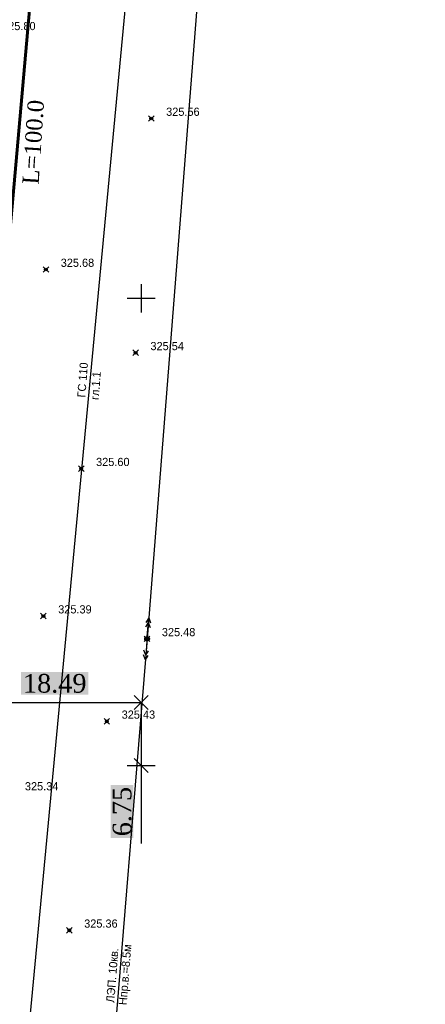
# Model space of a CAD drawing. Header units: metres. Extents: x 703769 to 722343, y 4313031 to 4317457.
# Tile 213 of 256: x 708215 to 708259, y 4314553 to 4314658. Entities that reach past the tile are written whole.
import ezdxf

# ---------------------------------------------------------------- set-up
doc = ezdxf.new("R2010")
doc.units = ezdxf.units.M
doc.header["$LTSCALE"] = 0.5
doc.header["$PDMODE"] = 35
doc.header["$PDSIZE"] = 0.3
for name, color, linetype in [('(001) Сетка', 92, 'Continuous'), ('(004) Точки рельефа', 7, 'Continuous'), ('(013) Газ', 30, 'ИК_Газопровод -------г--------'), ('(022) Возд. Линии', 7, 'Continuous')]:
    doc.layers.add(name, color=color, linetype=linetype)
doc.layers.add('ВОДОПРОВОД текст', color=7, linetype='Continuous', lineweight=50)
doc.styles.add('BM-431', font='txt')
doc.styles.add('D-431', font='txt')
doc.styles.get("Standard").update_dxf_attribs({"font": 'times.ttf'})
doc.styles.add('Times New Roman', font='times.ttf')
doc.linetypes.add('GAZ_VOZDUSH', pattern='A,1,-2,["~",Standard,S=3,R=0,X=-1.5,Y=-1.5],-1,10', length=14)
doc.linetypes.add('ИК_Газопровод -------г--------', pattern='A,9,-0.6,["Г",Standard,S=1.2,R=0,X=0,Y=-0.6],-1.2', length=10.8)
doc.dimstyles.new('300', dxfattribs={"dimtxt": 2, "dimasz": 1.5, "dimexe": 0, "dimexo": 0, "dimgap": 1, "dimtad": 1, "dimzin": 0, "dimdsep": 46, "dimtxsty": 'Standard', "dimblk": 'OBLIQUE', "dimcen": 0, "dimclrd": 1, "dimclre": 1, "dimclrt": 1, "dimadec": 1, "dimazin": 0, "dimtfac": 1, "dimtofl": 0, "dimtmove": 0, "dimatfit": 3, "dimfxl": 3, "dimtfill": 2, "dimtfillclr": 7, "dimtolj": 1, "dimtzin": 0, "dimlwd": 25, "dimlwe": -1, "dimarcsym": 0})

# ---------------------------------------------------------------- blocks, each defined once
blk = doc.blocks.new('strela1')
at = {"layer": '(022) Возд. Линии'}
for p, q in [((-2, 0), (-1.5, 0.25)), ((0, 0), (-2, 0)), ((-2, 0), (-1.5, -0.25)), ((-1.5, 0), (-1, 0.25)), ((-1.5, 0), (-1, -0.25))]:
    blk.add_line(p, q, dxfattribs=at)
blk = doc.blocks.new('strela2')
at = {"layer": '(022) Возд. Линии'}
for p, q in [((0, 0), (2, 0)), ((1.5, 0), (1, 0.25)), ((1.5, 0), (1, -0.25)), ((2, 0), (1.5, 0.25)), ((2, 0), (1.5, -0.25))]:
    blk.add_line(p, q, dxfattribs=at)
blk = doc.blocks.new('STOLB')
at = {"layer": '(022) Возд. Линии'}
blk.add_circle((0, 0), 0.25, dxfattribs=at)
blk = doc.blocks.new('Setka')
at = {"layer": '(001) Сетка'}
for p, q in [((0, 1.5), (0, -1.5)), ((-1.5, 0), (1.5, 0))]:
    blk.add_line(p, q, dxfattribs=at)
blk = doc.blocks.new('_Oblique')
at = {"color": 0, "linetype": 'ByBlock', "lineweight": -2}
blk.add_line((-0.5, -0.5), (0.5, 0.5), dxfattribs=at)
blk = doc.blocks.new('*D606')
at = {"color": 1, "transparency": 16777216}
for p, q in [((708209.97, 4314585.21), (708209.97, 4314585.21)), ((708228.46, 4314585.21), (708228.46, 4314585.21))]:
    blk.add_line(p, q, dxfattribs=at)
at = {"color": 1, "lineweight": 25, "transparency": 16777216}
blk.add_line((708209.97, 4314585.21), (708228.46, 4314585.21), dxfattribs=at)
at = {"layer": 'Defpoints', "color": 0, "lineweight": 40, "transparency": 16777216}
for p in [(708209.97, 4314585.21), (708228.46, 4314585.21), (708228.46, 4314585.21)]:
    blk.add_point(p, dxfattribs=at)
at = {"color": 1, "lineweight": 25, "transparency": 16777216, "xscale": 1.5, "yscale": 1.5, "zscale": 1.5, "rotation": 180}
blk.add_blockref('_Oblique', (708209.97, 4314585.21), dxfattribs=at)
at = {"color": 1, "lineweight": 25, "transparency": 16777216, "xscale": 1.5, "yscale": 1.5, "zscale": 1.5}
blk.add_blockref('_Oblique', (708228.46, 4314585.21), dxfattribs=at)
at = {"color": 1, "lineweight": 40, "transparency": 16777216, "insert": (708219.22, 4314587.23), "char_height": 2, "attachment_point": 5, "bg_fill": 1, "box_fill_scale": 1.1, "bg_fill_color": 7, "bg_fill_true_color": 16777215, "bg_fill_transparency": 0}
blk.add_mtext('\\A1;18.49', dxfattribs=at)
blk = doc.blocks.new('*D607')
at = {"color": 1, "lineweight": 25, "transparency": 16777216}
for p, q in [((708228.46, 4314585.21), (708228.46, 4314578.46)), ((708228.46, 4314578.46), (708228.46, 4314570.11))]:
    blk.add_line(p, q, dxfattribs=at)
at = {"layer": 'Defpoints', "color": 0, "lineweight": 40, "transparency": 16777216}
for p in [(708228.46, 4314585.21), (708228.46, 4314578.46), (708228.46, 4314578.46)]:
    blk.add_point(p, dxfattribs=at)
at = {"color": 1, "lineweight": 25, "transparency": 16777216, "xscale": 1.5, "yscale": 1.5, "zscale": 1.5}
for p, rotation in [((708228.46, 4314585.21), 90), ((708228.46, 4314578.46), 270)]:
    blk.add_blockref('_Oblique', p, dxfattribs=dict(at, rotation=rotation))
at = {"color": 1, "lineweight": 40, "transparency": 16777216, "insert": (708226.44, 4314573.53), "char_height": 2, "attachment_point": 5, "rotation": 90, "bg_fill": 1, "box_fill_scale": 1.1, "bg_fill_color": 7, "bg_fill_true_color": 16777215, "bg_fill_transparency": 0}
blk.add_mtext('\\A1;6.75', dxfattribs=at)

msp = doc.modelspace()

# ---------------------------------------------------------------- linework, layer by layer
at = {"layer": '(013) Газ', "linetype": 'GAZ_VOZDUSH', "elevation": 324.816, "flags": 128}
msp.add_lwpolyline([(708165.166, 4315455.034), (708237.064, 4315447.856), (708237.796, 4315439.435), (708237.948, 4315425.87), (708271.633, 4315423.02), (708271.633, 4315423.02), (708293.165, 4315421.558), (708284.482, 4315255.16), (708278.28, 4315165.641), (708278.086, 4315159.227), (708267.101, 4315087.682), (708203.286, 4314411.276), (708188.652, 4314151.902), (708188.652, 4314118.902)], dxfattribs=at)
at = {"layer": '(022) Возд. Линии', "elevation": 325.602, "flags": 128}
msp.add_lwpolyline([(708193.113, 4314949.215), (708231.85, 4314945.639), (708252.432, 4314962.525), (708256.599, 4314927.904), (708250.049, 4314850.368), (708243.396, 4314768.028), (708236.639, 4314687.685), (708229.091, 4314592.015), (708221.041, 4314493.71), (708213.333, 4314396.611), (708205.917, 4314312.611), (708198.539, 4314217.865), (708194.357, 4314168.719), (708189.106, 4314107.015)], dxfattribs=at)
at = {"color": 7, "lineweight": 60, "flags": 128}
msp.add_lwpolyline([(708240.115, 4314986.119), (708237.465, 4314926.667), (708235.809, 4314899.895), (708234.498, 4314869.618), (708230.06, 4314781.67), (708228.958, 4314757.378), (708223.359, 4314737.037), (708204.558, 4314523.813), (708196.059, 4314424.814), (708184.899, 4314294.752), (708174.557, 4314166.154), (708168.436, 4314154.821), (708168.436, 4314154.821), (708086.138, 4314125.895), (708037.269, 4314109.069), (708002.488, 4314098.284), (708002.488, 4314098.284), (707913.651, 4314069.236), (707865.757, 4314055.085), (707817.896, 4314040.633), (707721.771, 4314013.098), (707673.615, 4313999.646), (707633.375, 4313988.405), (707625.006, 4314019.638)], dxfattribs=at)
at = {"color": 0, "linetype": 'ByBlock', "lineweight": -2, "transparency": 16777216}
for p in [(708229.549, 4314647.7, 325.555), (708218.276, 4314631.539, 325.681), (708227.869, 4314622.626, 325.541), (708222.055, 4314610.222, 325.6), (708218.005, 4314594.449, 325.391), (708229.091, 4314592.015, 325.481), (708224.79, 4314583.189, 325.432), (708220.783, 4314560.82, 325.365)]:
    msp.add_point(p, dxfattribs=at)

# ---------------------------------------------------------------- block references
at = {"layer": '(001) Сетка'}
for p in [(708228.465, 4314628.456), (708228.465, 4314578.456)]:
    msp.add_blockref('Setka', p, dxfattribs=at)
at = {"layer": '(022) Возд. Линии', "rotation": 85.4889248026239}
for name, p in [('strela2', (708229.111, 4314592.264, 325.186)), ('strela1', (708229.071, 4314591.764, 325.186))]:
    msp.add_blockref(name, p, dxfattribs=at)
at = {"layer": '(022) Возд. Линии'}
msp.add_blockref('STOLB', (708229.091, 4314592.015, 325.186), dxfattribs=at)

# ---------------------------------------------------------------- texts
at = {"layer": '(004) Точки рельефа', "style": 'D-431'}
for s, p in [('325.80', (708213.594, 4314657.158, 325.8)), ('325.56', (708231.135, 4314647.985, 325.555)), ('325.68', (708219.862, 4314631.824, 325.681)), ('325.54', (708229.455, 4314622.907, 325.541)), ('325.60', (708223.642, 4314610.508, 325.6)), ('325.39', (708219.591, 4314594.733, 325.391)), ('325.48', (708230.677, 4314592.298, 325.481)), ('325.43', (708226.376, 4314583.47, 325.432)), ('325.34', (708216.031, 4314575.801, 325.337)), ('325.36', (708222.369, 4314561.106, 325.365))]:
    msp.add_text(s, height=0.875, dxfattribs=at).set_placement(p)
at = {"layer": '(013) Газ', "color": 0, "linetype": 'Continuous', "style": 'D-431'}
for s, p in [('ГС 110', (708222.491, 4314617.815, -0.295)), ('гл.1.1', (708223.922, 4314617.553, -0.295))]:
    msp.add_text(s, height=0.875, rotation=85.65264, dxfattribs=at).set_placement(p)
at = {"layer": '(022) Возд. Линии', "style": 'BM-431'}
msp.add_text('Hпр.в.=8.5м', height=0.875, rotation=85.43168, dxfattribs=at).set_placement((708226.911, 4314552.788, 325.602))
at = {"layer": '(022) Возд. Линии', "insert": (708224.709, 4314553.117, 325.602), "char_height": 0.875, "attachment_point": 1, "rotation": 85.43168, "style": 'BM-431'}
msp.add_mtext('ЛЭП. 10кв.', dxfattribs=at)

# ---------------------------------------------------------------- dimensions: what is measured, and where the dimension line sits
at = {"color": 1, "lineweight": 40}
for p1, p2, distance, picture, middle in [((708209.972, 4314585.214), (708228.465, 4314585.214), -0.006, '*D606', (708219.218, 4314587.229)), ((708228.465, 4314585.209), (708228.465, 4314578.456), 0, '*D607', (708226.445, 4314573.533))]:
    dim = msp.add_aligned_dim(p1=p1, p2=p2, distance=distance, dimstyle='300', dxfattribs=at)
    dim.commit()
    dim.dimension.update_dxf_attribs({"geometry": picture, "text_midpoint": middle})

# ---------------------------------------------------------------- next in the draw order: texts
at = {"layer": 'ВОДОПРОВОД текст', "color": 7, "linetype": 'Continuous', "lineweight": 50, "insert": (708216.938, 4314645.175, 41.38), "char_height": 1.75, "width": 7.48307, "attachment_point": 5, "rotation": 86.22547, "style": 'Times New Roman', "bg_fill": 3, "box_fill_scale": 1, "bg_fill_color": 256, "bg_fill_transparency": 16714492}
msp.add_mtext('L=100.0', dxfattribs=at)

doc.saveas('drawing.dxf')
